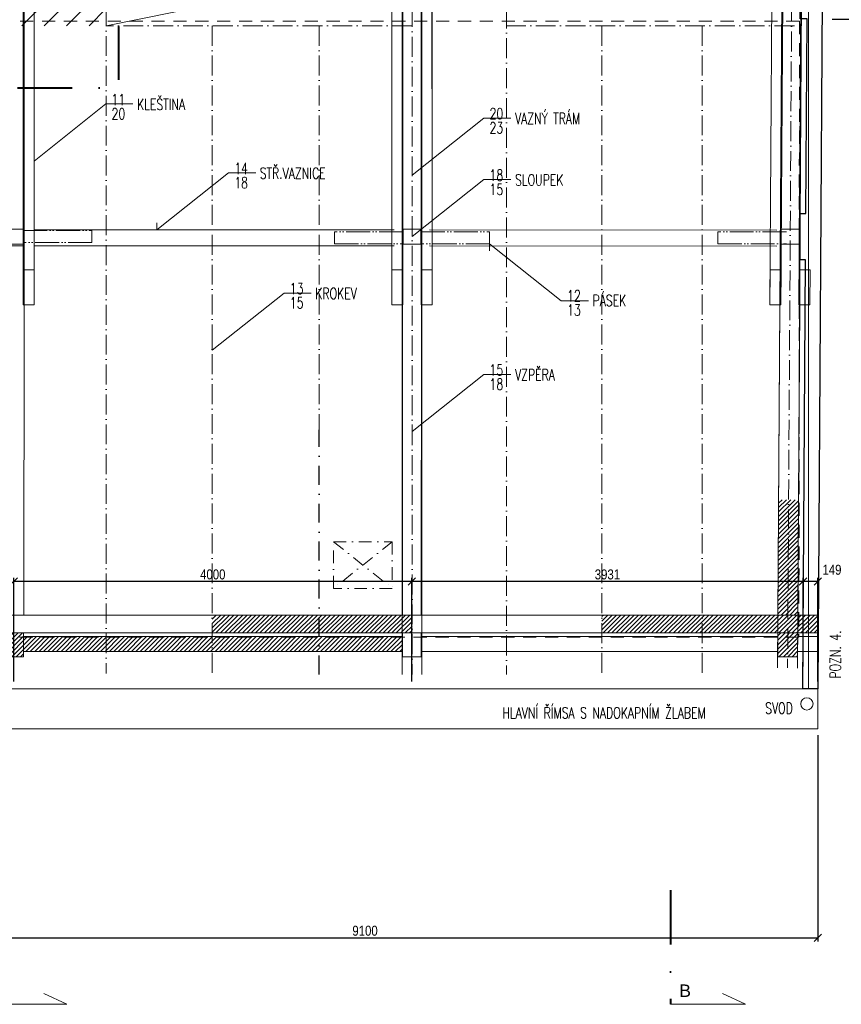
# Model space of a CAD drawing. Header units: millimetres. Extents: x -300958 to -108039, y 30118 to 292543.
# Tile 90 of 256: x -256303 to -248047, y 157646 to 167540. Entities that reach past the tile are written whole.
import ezdxf

# ---------------------------------------------------------------- set-up
doc = ezdxf.new("R2010")
doc.units = ezdxf.units.MM
doc.header["$MEASUREMENT"] = 0
for name, pattern in [('ACAD_ISO05W100', [33, 24, -3, 0, -3, 0, -3]), ('CADRA_SOLID', [0]), ('CERCHOVANA1', [6, 4, -1, 0, -1]), ('DASHDOT', [25.4, 12.7, -6.35, 0, -6.35]), ('Dashdot2', [12.7, 6.35, -3.175, 0, -3.175]), ('DGN Style 2', [879.857395, 527.914437, -351.942958]), ('DGN Style 4', [1094.119168, 546.717885, -273.358943, 0.683397, -273.358943])]:
    doc.linetypes.add(name, pattern=pattern)
doc.layers.get('0').update_dxf_attribs({"lineweight": 13})
doc.layers.get('Defpoints').update_dxf_attribs({"color": 3, "lineweight": 13})
for name, color, linetype, lineweight in [('A_Krokev', 134, 'CERCHOVANA1', 9), ('A_Pozednice', 102, 'Continuous', 9), ('A_Vazné trámy', 52, 'Continuous', 9), ('A_Vodorovné prvky krovu', 133, 'Continuous', 9), ('A_Řezy', 182, 'Continuous', 9), ('BOURÁNÍ', 40, 'Continuous', 13), ('C_Osy a klenby', 4, 'CERCHOVANA1', 5), ('C_Výměny', 40, 'DASHDOT', 30), ('dims', 7, 'Continuous', 9), ('legenda', 7, 'Continuous', 13), ('popis', 7, 'Continuous', 9), ('rez', 7, 'Continuous', 13), ('tenka', 7, 'Continuous', 13), ('výškové kóty', 7, 'Continuous', 13), ('walls', 7, 'Continuous', 13)]:
    doc.layers.add(name, color=color, linetype=linetype, lineweight=lineweight)
doc.styles.add('GENERATED_STYLE_8', font='arial.ttf')
doc.styles.add('STYLE-0', font='ARIALN.TTF')
doc.styles.add('Style-Arial', font='arial.ttf')
doc.dimstyles.new('arch', dxfattribs={"dimscale": 50, "dimtxt": 2.5, "dimasz": 2.5, "dimexe": 1.25, "dimexo": 0.9, "dimtad": 1, "dimdec": 0, "dimtxsty": 'STYLE-0', "dimblk": 'ARCHTICK', "dimcen": 2.5, "dimadec": 0, "dimazin": 0, "dimtfac": 1, "dimtdec": 0, "dimtmove": 2, "dimatfit": 3, "dimldrblk": 'ARCHTICK', "dimfxl": 0, "dimarcsym": 0})
pattern_1 = [(45, (363481.184, 113006.424), (-22.0970869, 22.0970869), [])]

# ---------------------------------------------------------------- blocks, each defined once
blk = doc.blocks.new('*U7')
at = {"layer": 'rez', "linetype": 'DGN Style 4', "lineweight": 40}
blk.add_line((-376.1, 573.9), (-376.1, -573.9), dxfattribs=at)
at = {"layer": 'rez', "linetype": 'Continuous', "lineweight": 0, "flags": 128}
blk.add_lwpolyline([(-376.1, -573.9), (376.1, -573.9), (146.2, -463.7)], dxfattribs=at)
blk = doc.blocks.new('_ArchTick')
at = {"color": 0, "linetype": 'ByBlock', "flags": 128}
blk.add_lwpolyline([(-0.5, -0.5), (0.5, 0.5)], dxfattribs=at)
blk = doc.blocks.new('*D12')
at = {"layer": 'Defpoints', "color": 0, "linetype": 'Continuous'}
for p in [(-248282.6, 160425), (-257382.6, 159175), (-248282.6, 158315.2)]:
    blk.add_point(p, dxfattribs=at)
at = {"layer": 'dims', "color": 0, "linetype": 'Continuous', "lineweight": -2}
for p, q in [((-248282.6, 160350), (-248282.6, 158277.7)), ((-257382.6, 159100), (-257382.6, 158277.7)), ((-257382.6, 158315.2), (-248282.6, 158315.2))]:
    blk.add_line(p, q, dxfattribs=at)
at = {"layer": 'dims', "color": 0, "linetype": 'Continuous', "lineweight": -2, "xscale": 75, "yscale": 75, "zscale": 75, "rotation": 180}
blk.add_blockref('_ArchTick', (-257382.6, 158315.2), dxfattribs=at)
at = {"layer": 'dims', "color": 0, "linetype": 'Continuous', "lineweight": -2, "xscale": 75, "yscale": 75, "zscale": 75}
blk.add_blockref('_ArchTick', (-248282.6, 158315.2), dxfattribs=at)
at = {"layer": 'dims', "color": 0, "linetype": 'Continuous', "insert": (-252832.6, 158385), "char_height": 100, "attachment_point": 5, "style": 'STYLE-0'}
blk.add_mtext('9100', dxfattribs=at)
blk = doc.blocks.new('*D14')
at = {"layer": 'Defpoints', "color": 0, "linetype": 'Continuous'}
for p in [(-248431.7, 161895.6), (-248431.7, 160965), (-248282.6, 160815)]:
    blk.add_point(p, dxfattribs=at)
at = {"layer": 'dims', "color": 0, "linetype": 'Continuous', "lineweight": -2}
for p, q in [((-248431.7, 161040), (-248431.7, 161933.1)), ((-248282.6, 161895.6), (-248431.7, 161895.6)), ((-248282.6, 160890), (-248282.6, 161933.1))]:
    blk.add_line(p, q, dxfattribs=at)
at = {"layer": 'dims', "color": 0, "linetype": 'Continuous', "lineweight": -2, "xscale": 75, "yscale": 75, "zscale": 75, "rotation": 180}
blk.add_blockref('_ArchTick', (-248431.7, 161895.6), dxfattribs=at)
at = {"layer": 'dims', "color": 0, "linetype": 'Continuous', "lineweight": -2, "xscale": 75, "yscale": 75, "zscale": 75}
blk.add_blockref('_ArchTick', (-248282.6, 161895.6), dxfattribs=at)
at = {"layer": 'dims', "color": 0, "linetype": 'Continuous', "insert": (-248141.1, 162012.3), "char_height": 100, "attachment_point": 5, "style": 'STYLE-0'}
blk.add_mtext('149', dxfattribs=at)
blk = doc.blocks.new('*D22')
at = {"layer": 'Defpoints', "color": 0, "linetype": 'Continuous'}
for p in [(-252362.6, 161895.6), (-248431.7, 160965), (-252362.6, 160815)]:
    blk.add_point(p, dxfattribs=at)
at = {"layer": 'dims', "color": 0, "linetype": 'Continuous', "lineweight": -2}
for p, q in [((-252362.6, 160890), (-252362.6, 161933.1)), ((-248431.7, 161895.6), (-252362.6, 161895.6)), ((-248431.7, 161040), (-248431.7, 161933.1))]:
    blk.add_line(p, q, dxfattribs=at)
at = {"layer": 'dims', "color": 0, "linetype": 'Continuous', "lineweight": -2, "xscale": 75, "yscale": 75, "zscale": 75, "rotation": 180}
blk.add_blockref('_ArchTick', (-252362.6, 161895.6), dxfattribs=at)
at = {"layer": 'dims', "color": 0, "linetype": 'Continuous', "lineweight": -2, "xscale": 75, "yscale": 75, "zscale": 75}
blk.add_blockref('_ArchTick', (-248431.7, 161895.6), dxfattribs=at)
at = {"layer": 'dims', "color": 0, "linetype": 'Continuous', "insert": (-250397.1, 161965.4), "char_height": 100, "attachment_point": 5, "style": 'STYLE-0'}
blk.add_mtext('3931', dxfattribs=at)
blk = doc.blocks.new('*D23')
at = {"layer": 'Defpoints', "color": 0, "linetype": 'Continuous'}
for p in [(-256362.6, 161895.6), (-256362.6, 160815), (-252362.6, 160815)]:
    blk.add_point(p, dxfattribs=at)
at = {"layer": 'dims', "color": 0, "linetype": 'Continuous', "lineweight": -2}
for p, q in [((-256362.6, 160890), (-256362.6, 161933.1)), ((-252362.6, 161895.6), (-256362.6, 161895.6)), ((-252362.6, 160890), (-252362.6, 161933.1))]:
    blk.add_line(p, q, dxfattribs=at)
at = {"layer": 'dims', "color": 0, "linetype": 'Continuous', "lineweight": -2, "xscale": 75, "yscale": 75, "zscale": 75, "rotation": 180}
blk.add_blockref('_ArchTick', (-256362.6, 161895.6), dxfattribs=at)
at = {"layer": 'dims', "color": 0, "linetype": 'Continuous', "lineweight": -2, "xscale": 75, "yscale": 75, "zscale": 75}
blk.add_blockref('_ArchTick', (-252362.6, 161895.6), dxfattribs=at)
at = {"layer": 'dims', "color": 0, "linetype": 'Continuous', "insert": (-254362.6, 161965.4), "char_height": 100, "attachment_point": 5, "style": 'STYLE-0'}
blk.add_mtext('4000', dxfattribs=at)
blk = doc.blocks.new('*D37')
at = {"layer": 'Defpoints', "color": 0, "linetype": 'Continuous'}
for p in [(-248215.3, 167545), (-247252.8, 167545), (-247843.9, 165355)]:
    blk.add_point(p, dxfattribs=at)
at = {"layer": 'dims', "color": 0, "linetype": 'Continuous', "lineweight": -2}
for p, q in [((-248140.3, 167545), (-247215.3, 167545)), ((-247252.8, 165355), (-247252.8, 167545)), ((-247768.9, 165355), (-247215.3, 165355))]:
    blk.add_line(p, q, dxfattribs=at)
at = {"layer": 'dims', "color": 0, "linetype": 'Continuous', "lineweight": -2, "xscale": 75, "yscale": 75, "zscale": 75}
for p, rotation in [((-247252.8, 167545), 90), ((-247252.8, 165355), 270)]:
    blk.add_blockref('_ArchTick', p, dxfattribs=dict(at, rotation=rotation))
at = {"layer": 'dims', "color": 0, "linetype": 'Continuous', "insert": (-247322.6, 166450), "char_height": 100, "attachment_point": 5, "rotation": 90, "style": 'STYLE-0'}
blk.add_mtext('2190', dxfattribs=at)
blk = doc.blocks.new('*D38')
at = {"layer": 'Defpoints', "color": 0, "linetype": 'Continuous'}
for p in [(-248220.9, 168005), (-247252.8, 168005), (-248215.3, 167545)]:
    blk.add_point(p, dxfattribs=at)
at = {"layer": 'dims', "color": 0, "linetype": 'Continuous', "lineweight": -2}
for p, q in [((-248145.9, 168005), (-247215.3, 168005)), ((-247252.8, 167545), (-247252.8, 168005)), ((-248140.3, 167545), (-247215.3, 167545))]:
    blk.add_line(p, q, dxfattribs=at)
at = {"layer": 'dims', "color": 0, "linetype": 'Continuous', "lineweight": -2, "xscale": 75, "yscale": 75, "zscale": 75}
for p, rotation in [((-247252.8, 168005), 90), ((-247252.8, 167545), 270)]:
    blk.add_blockref('_ArchTick', p, dxfattribs=dict(at, rotation=rotation))
at = {"layer": 'dims', "color": 0, "linetype": 'Continuous', "insert": (-247322.6, 167775), "char_height": 100, "attachment_point": 5, "rotation": 90, "style": 'STYLE-0'}
blk.add_mtext('460', dxfattribs=at)

msp = doc.modelspace()

# ---------------------------------------------------------------- hatches: boundary and pattern name
at = {"layer": 'C_Výměny', "linetype": 'CADRA_SOLID', "lineweight": 0, "ltscale": 0.5}
h = msp.add_hatch(dxfattribs=at)
h.set_pattern_fill('ANSI31', color=256, scale=50)
h.set_pattern_definition([(45, (219433.03, 17267.47), (-112.2532, 112.2532), [])])
h.paths.add_polyline_path([(-254367, 168937.7), (-255433.6, 168937.1), (-255433.6, 168101.9), (-254367, 168101.9)])
h.paths.add_polyline_path([(-255433.6, 168937.1), (-256027, 168936.8), (-255944.3, 168856.4), (-256014.1, 168784.8), (-256183.6, 168949.6), (-256280.2, 168854.2), (-256280.1, 167478.3), (-255433.6, 167478.7)])
h = msp.add_hatch(dxfattribs=at)
h.set_pattern_fill('ANSI31', color=256, scale=250)
h.paths.add_polyline_path([(-248576.5, 162716.5), (-248676.5, 162716.5), (-248683.6, 161557.8), (-248583.6, 161557.8)])
h.paths.add_polyline_path([(-248476.5, 162716.5), (-248576.5, 162716.5), (-248583.6, 161557.8), (-248483.6, 161557.8)])
h.paths.add_polyline_path([(-248484.7, 161377.8), (-248584.7, 161377.8), (-248585, 161335), (-248485, 161335)])
h.paths.add_polyline_path([(-248584.7, 161377.8), (-248684.7, 161377.8), (-248685, 161341.3), (-248585, 161341.3)])
h.paths.add_polyline_path([(-248585, 161341.3), (-248685, 161341.3), (-248685, 161335), (-248585, 161335)])
h.paths.add_polyline_path([(-248585, 161335), (-248685, 161335), (-248686.2, 161138.9), (-248586.2, 161138.9)])
h.paths.add_polyline_path([(-248485, 161335), (-248585, 161335), (-248586.2, 161138.9), (-248486.2, 161138.8)])
h = msp.add_hatch(dxfattribs=at)
h.set_pattern_fill('ANSI31', color=256, scale=250)
h.set_pattern_definition(pattern_1)
h.paths.add_polyline_path([(-248284.9, 161557.8), (-248464, 161557.8), (-248461.8, 161377.8), (-248284.9, 161377.8)])
h.paths.add_polyline_path([(-248464, 161557.8), (-249444.2, 161557.8), (-249444.2, 161377.8), (-248461.8, 161377.8)])
h.paths.add_polyline_path([(-249444.2, 161557.8), (-250454.2, 161557.8), (-250454.2, 161377.8), (-249444.2, 161377.8)])
h.paths.add_polyline_path([(-253294.6, 161557.8), (-254367, 161557.8), (-254367, 161377.8), (-253294.6, 161377.8)])
h.paths.add_polyline_path([(-252360.3, 161557.8), (-253294.6, 161557.8), (-253294.6, 161377.8), (-252360.3, 161377.8)])
h = msp.add_hatch(dxfattribs=at)
h.set_pattern_fill('ANSI31', color=256, scale=250)
h.set_pattern_definition(pattern_1)
h.paths.add_polyline_path([(-257334.1, 161341.3), (-257792.3, 161341.3), (-257641.4, 161191.3), (-257334.1, 161191.3)])
h.paths.add_polyline_path([(-256453.5, 161341.3), (-257334.1, 161341.3), (-257334.1, 161191.3), (-256453.5, 161191.3)])
h.paths.add_polyline_path([(-256356.7, 161377.8), (-256453.5, 161377.8), (-256453.5, 161138.1), (-256356.7, 161138.1)])
h.paths.add_polyline_path([(-256263.5, 161377.8), (-256356.7, 161377.8), (-256356.7, 161138.1), (-256263.5, 161138.1)])
h.paths.add_polyline_path([(-255433.6, 161341.3), (-256263.5, 161341.3), (-256263.5, 161191.3), (-255433.6, 161191.3)])
h.paths.add_polyline_path([(-254367, 161341.3), (-255433.6, 161341.3), (-255433.6, 161191.3), (-254367, 161191.3)])
h.paths.add_polyline_path([(-253294.6, 161341.3), (-254367, 161341.3), (-254367, 161191.3), (-253294.6, 161191.3)])
h.paths.add_polyline_path([(-252457.1, 161341.3), (-253294.6, 161341.3), (-253294.6, 161191.3), (-252457.1, 161191.3)])

# ---------------------------------------------------------------- linework, layer by layer
at = {"layer": 'A_Krokev', "ltscale": 50}
for p, q in [((-255433.6, 176978.6), (-255433.6, 160969.8)), ((-252360.3, 176970.5), (-252360.3, 160961.8)), ((-248531, 170121.5), (-248586.9, 161026.3)), ((-251411.1, 170053.8), (-251411.1, 160961.8)), ((-254367, 167478.7), (-254367, 160961.8)), ((-253294.6, 167478.7), (-253294.6, 163418.4)), ((-250454.2, 167478.7), (-250454.2, 160961.8)), ((-249444.2, 167478.7), (-249444.2, 160961.8))]:
    msp.add_line(p, q, dxfattribs=at)
for points in [[(-252360.3, 167478.7), (-255433.6, 167478.7)], [(-248517.1, 167478.7), (-251411.1, 167478.7)]]:
    msp.add_lwpolyline(points, dxfattribs=at)
at = {"layer": 'A_Pozednice', "ltscale": 0.4}
for points in [[(-252457.1, 161341.3), (-256263.5, 161341.3)], [(-248685, 161341.3), (-252267.1, 161341.3)], [(-248485.9, 161192), (-248285.5, 161191.3), (-248285.5, 161341.3), (-248484.9, 161342)], [(-256263.5, 161191.3), (-252457.1, 161191.3)], [(-252267.1, 161191.3), (-248685.9, 161192.1)]]:
    msp.add_lwpolyline(points, dxfattribs=at)
at = {"layer": 'A_Vazné trámy', "ltscale": 0.4}
for points in [[(-256259.1, 164675.6), (-256259.5, 161557.8)], [(-252457.1, 161557.8), (-252456.7, 164675.6)], [(-252266.6, 164675.6), (-252267.1, 161557.8)], [(-248683.6, 161558.6), (-248664.5, 164675.6)], [(-248464.5, 164675.8), (-248483.6, 161557.8)], [(-256263.5, 161377.8), (-256263.5, 161138.1), (-256453.5, 161138.1), (-256453.5, 161377.8)], [(-252267.1, 161377.8), (-252267.1, 161138.1), (-252457.1, 161138.1), (-252457.1, 161377.8)], [(-248484.7, 161377.8), (-248486.2, 161138.8), (-248686.2, 161138.9), (-248684.7, 161377.8)]]:
    msp.add_lwpolyline(points, dxfattribs=at)
at = {"layer": 'A_Vodorovné prvky krovu'}
for p, q in [((-252460.3, 176970.5), (-252460.3, 160961.8)), ((-252260.3, 176970.5), (-252260.3, 160961.8)), ((-252562.1, 173348.8), (-252562.1, 164675.6)), ((-252452.1, 173348.8), (-252452.1, 164675.6)), ((-252158.4, 173348.8), (-252158.4, 164675.6)), ((-248284.9, 161557.8), (-248284.9, 161377.8))]:
    msp.add_line(p, q, dxfattribs=at)
at = {"layer": 'A_Vodorovné prvky krovu', "ltscale": 0.4}
for p, q in [((-248731, 170121.5), (-248764.5, 164675.7)), ((-248631, 170121.5), (-248686.9, 161026.9)), ((-248621, 170121.5), (-248654.5, 164675.6)), ((-248431, 170121.5), (-248486.9, 161025.6)), ((-248440.1, 170121.5), (-248473.5, 164675.8))]:
    msp.add_line(p, q, dxfattribs=at)
at = {"layer": 'A_Vodorovné prvky krovu'}
for points in [[(-248405.1, 176548.9), (-264068.5, 176548.9), (-264068.5, 160214.6), (-257934.8, 160214.6), (-257934.8, 161377.8), (-248284.9, 161377.8)], [(-248405.1, 176548.9), (-264068.5, 176548.9), (-264068.5, 160214.6), (-257934.8, 160214.6), (-257934.8, 161377.8), (-248284.9, 161377.8)], [(-248405.1, 176368.9), (-263888.5, 176368.9), (-263888.5, 160394.6), (-258114.8, 160394.6), (-258114.8, 161557.8), (-248284.9, 161557.8)], [(-248405.1, 176368.9), (-263888.5, 176368.9), (-263888.5, 160394.6), (-258114.8, 160394.6), (-258114.8, 161557.8), (-248284.9, 161557.8)], [(-252269.5, 173348.8), (-252269.5, 164675.6), (-252159.5, 164675.6), (-252159.8, 169016.4)], [(-256158.5, 168925.3), (-256158.5, 164675.6)], [(-256268.5, 168865.7), (-256268.5, 164675.6)], [(-256259.2, 168874.9), (-256259.1, 164675.6)]]:
    msp.add_lwpolyline(points, dxfattribs=at)
at = {"layer": 'A_Vodorovné prvky krovu', "ltscale": 0.4}
for points in [[(-256158.5, 165428.6), (-252540.8, 165427.2)], [(-252183.5, 165427.1), (-248696.4, 165425.8)], [(-256259.1, 165268.6), (-256459.1, 165268.7)], [(-252540.8, 165267.2), (-256158.5, 165268.6)], [(-248694.7, 165265.8), (-252183.5, 165267.1)]]:
    msp.add_lwpolyline(points, dxfattribs=at)
at = {"layer": 'A_Řezy', "ltscale": 0.4}
for points in [[(-256448.5, 165433.9), (-256268.5, 165433.9), (-256268.5, 165283.9), (-256448.5, 165283.9)], [(-252450.3, 165435.4), (-252270.3, 165435.4), (-252270.3, 165285.4), (-252450.3, 165285.4)], [(-248650.3, 165435.5), (-248470.3, 165435.5), (-248470.3, 165285.5), (-248650.3, 165285.5)]]:
    msp.add_lwpolyline(points, close=True, dxfattribs=at)
at = {"layer": 'A_Řezy'}
for points in [[(-256158.5, 164675.6), (-256268.5, 164675.6), (-256268.5, 165028.1), (-256158.5, 165028.1)], [(-252452.1, 164675.6), (-252562.1, 164675.6), (-252562.1, 165028.1), (-252452.1, 165028.1)], [(-252159.5, 164675.6), (-252269.5, 164675.6), (-252269.5, 165028), (-252159.5, 165028)], [(-248654.5, 164675.6), (-248764.5, 164675.7), (-248762.3, 165028.1), (-248652.3, 165028.1)], [(-248363.5, 164675.8), (-248473.5, 164675.8), (-248471.4, 165028.2), (-248361.4, 165028.2)]]:
    msp.add_lwpolyline(points, close=True, dxfattribs=at)
at = {"layer": 'BOURÁNÍ', "linetype": 'ACAD_ISO05W100', "ltscale": 10}
for points in [[(-256265.9, 165422.2), (-255577.2, 165422.5), (-255577.2, 165302.1), (-256265.9, 165302.1)], [(-252451, 165406.7), (-253139.7, 165407.1), (-253139.7, 165286.7), (-252451, 165286.7)], [(-252269.5, 165406.7), (-251580.8, 165407.1), (-251580.8, 165286.7), (-252269.5, 165286.7)], [(-248598.5, 165407.4), (-249287.2, 165407.8), (-249287.2, 165287.4), (-248598.5, 165287.4)]]:
    msp.add_lwpolyline(points, dxfattribs=at)
at = {"layer": 'C_Osy a klenby', "linetype": 'Dashdot2', "ltscale": 20}
for p, q in [((-252558.9, 162294.1), (-253148.8, 161826.1)), ((-253148.8, 162294.1), (-252558.9, 161826.1))]:
    msp.add_line(p, q, dxfattribs=at)
msp.add_lwpolyline([(-252558.9, 161826.1), (-253148.8, 161826.1), (-253148.8, 162294.1), (-252558.9, 162294.1)], close=True, dxfattribs=at)
at = {"layer": 'C_Výměny', "ltscale": 15}
msp.add_line((-253294.6, 160961.8), (-253294.6, 163418.4), dxfattribs=at)
at = {"layer": 'rez', "linetype": 'DGN Style 4', "lineweight": 40, "flags": 128}
msp.add_lwpolyline([(-256732.6, 166171.7), (-256732.6, 166856.7), (-255307.6, 166856.7), (-255307.6, 167472.7)], dxfattribs=at)
at = {"layer": 'tenka', "linetype": 'Continuous'}
for p, q in [((-248375.4, 160815), (-248375.4, 170476.9)), ((-255433.6, 167478.7), (-252360.3, 168101.9))]:
    msp.add_line(p, q, dxfattribs=at)
at = {"layer": 'tenka', "linetype": 'DGN Style 2', "lineweight": 0, "ltscale": 0.25}
for p, q in [((-248467.6, 167525), (-257372.6, 167525)), ((-248467.6, 167525), (-248472.6, 161335)), ((-248472.6, 161335), (-257372.6, 161335))]:
    msp.add_line(p, q, dxfattribs=at)
at = {"layer": 'tenka', "linetype": 'ACAD_ISO05W100', "lineweight": 0, "ltscale": 25}
msp.add_line((-248282.6, 160415), (-248282.6, 160815), dxfattribs=at)
at = {"layer": 'tenka', "linetype": 'Continuous', "lineweight": 0, "flags": 128}
msp.add_lwpolyline([(-248182.6, 177495), (-265032.6, 177495), (-265032.6, 159245), (-256982.6, 159245), (-256982.6, 160415), (-248282.6, 160415)], dxfattribs=at)
at = {"layer": 'tenka', "linetype": 'Continuous', "flags": 128}
msp.add_lwpolyline([(-248182.6, 177095), (-264632.6, 177095), (-264632.6, 159645), (-257382.6, 159645), (-257382.6, 160815), (-248282.6, 160815)], dxfattribs=at)
at = {"layer": 'tenka', "linetype": 'Continuous'}
msp.add_circle((-248392.6, 160665), 62.5, dxfattribs=at)
at = {"layer": 'výškové kóty', "linetype": 'Continuous', "flags": 128}
for points in [[(-255164.8, 166693), (-255437.9, 166693), (-256158.5, 166119.6), (-256158.5, 166190.1)], [(-251366.6, 166551.5), (-251639.7, 166551.5), (-252360.3, 165978.1), (-252360.3, 166048.6)], [(-253931.1, 166001.2), (-254204.2, 166001.2), (-254924.8, 165427.9), (-254924.8, 165498.3)], [(-251366.6, 165933.8), (-251639.7, 165933.8), (-252360.3, 165360.4), (-252360.3, 165430.9)], [(-250587.2, 164713.4), (-250860.3, 164713.4), (-251580.9, 165286.8), (-251580.9, 165216.3)], [(-253373.3, 164793.5), (-253646.4, 164793.5), (-254367, 164220.2), (-254367, 164290.6)], [(-251366.6, 163976.2), (-251639.7, 163976.2), (-252360.3, 163402.8), (-252360.3, 163473.3)]]:
    msp.add_lwpolyline(points, dxfattribs=at)
at = {"layer": 'walls', "linetype": 'Continuous', "lineweight": 30}
msp.add_lwpolyline([(-250732.6, 170426.3), (-248223.6, 170426.3), (-248282.6, 160815), (-248432.6, 160815), (-248406.1, 165126), (-248460.3, 165126), (-248460.3, 165591.7), (-248403.2, 165592.7), (-248391.2, 167547.6), (-248460.3, 167547.6), (-248460.3, 168004.8), (-248388.4, 168004.9), (-248376.2, 169995)], dxfattribs=at)

# ---------------------------------------------------------------- block references
at = {"layer": 'rez', "linetype": 'DGN Style 4', "lineweight": 40}
for p in [(-256206.5, 158220.3), (-249385.6, 158220.3)]:
    msp.add_blockref('*U7', p, dxfattribs=at)

# ---------------------------------------------------------------- texts
at = {"layer": 'legenda', "linetype": 'Continuous', "lineweight": 0, "char_height": 112, "attachment_point": 4, "style": 'Style-Arial'}
for s, insert, rotation, line_spacing_factor in [('{\\Fromans|c238;\\W0.71429;11\\P20\\H1.3914x; }', (-255379.6, 166665.7), 0.00116, 0.765173), ('{\\Fromans|c238;\\W0.71429;KLEŠTINA}', (-255124, 166688.7), 0.00116, 0.765173), ('{\\Fromans|c238;\\W0.71429;20\\P23\\H1.3914x; }', (-251581.4, 166524.2), 0.00116, 0.765173), ('{\\Fromans|c238;\\W0.71429;VAZNÝ TRÁM}', (-251325.7, 166547.3), 0.00116, 0.765173), ('{\\Fromans|c238;\\W0.71429;14\\P18\\H1.3914x; }', (-254145.9, 165974), 0.00116, 0.765173), ('{\\Fromans|c238;\\W0.71429;STŘ.VAZNICE}', (-253890.3, 165997), 0.00116, 0.765173), ('{\\Fromans|c238;\\W0.71429;18\\P15\\H1.3914x; }', (-251581.4, 165906.5), 0.00116, 0.765173), ('{\\Fromans|c238;\\W0.71429;SLOUPEK}', (-251325.7, 165929.5), 0.00116, 0.765173), ('{\\Fromans|c238;\\W0.71429;13\\P15\\H1.3914x; }', (-253588.1, 164766.3), 0.00116, 0.765173), ('{\\Fromans|c238;\\W0.71429;KROKEV}', (-253332.5, 164789.3), 0.00116, 0.765173), ('{\\Fromans|c238;\\W0.71429;12\\P13\\H1.3914x; }', (-250802, 164693.8), 359.99884, 0.765173), ('{\\Fromans|c238;\\W0.71429;PÁSEK}', (-250546.4, 164717.7), 359.99884, 0.765173), ('{\\Fromans|c238;\\W0.71429;15\\P18\\H1.3914x; }', (-251581.4, 163948.9), 0.00116, 0.765173), ('{\\Fromans|c238;\\W0.71429;VZPĚRA}', (-251325.7, 163972), 0.00116, 0.765173), ('\\Fromans.shx;\\H1.000000x;\\W0.714290;POZN. 4.', (-248107.4, 160919.4), 90.00116, 0.768246)]:
    msp.add_mtext(s, dxfattribs=dict(at, insert=insert, rotation=rotation, line_spacing_factor=line_spacing_factor))
at = {"layer": 'popis', "linetype": 'Continuous', "char_height": 112, "attachment_point": 4, "rotation": 0.00116, "line_spacing_factor": 0.765173, "style": 'Style-Arial'}
for s, insert in [('{\\Fromans|c238;\\W0.71429;SVOD}', (-248811.7, 160621.9)), ('{\\Fromans|c238;\\W0.71429;HLAVNÍ ŘÍMSA S NADOKAPNÍM ŽLABEM}', (-251453, 160574.2))]:
    msp.add_mtext(s, dxfattribs=dict(at, insert=insert))
at = {"layer": 'rez', "linetype": 'Continuous', "lineweight": 0, "insert": (-249674.2, 157720.7), "char_height": 125, "width": 353.127, "attachment_point": 7, "style": 'GENERATED_STYLE_8'}
msp.add_mtext('B', dxfattribs=at)

# ---------------------------------------------------------------- dimensions: what is measured, and where the dimension line sits
at = {"layer": 'dims', "linetype": 'Continuous'}
for base, p1, p2, angle, picture, middle in [((-247252.8, 168005), (-248215.3, 167545), (-248220.9, 168005), 90, '*D38', (-247322.6, 167775)), ((-247252.8, 167545), (-247843.9, 165355), (-248215.3, 167545), 90, '*D37', (-247322.6, 166450)), ((-256362.6, 161895.6), (-252362.6, 160815), (-256362.6, 160815), 180, '*D23', (-254362.6, 161965.4)), ((-252362.6, 161895.6), (-248431.7, 160965), (-252362.6, 160815), 180, '*D22', (-250397.1, 161965.4))]:
    dim = msp.add_linear_dim(base=base, p1=p1, p2=p2, angle=angle, dimstyle='arch', override={"dimtxt": 2, "dimasz": 1.5, "dimexe": 0.75, "dimexo": 1.5, "dimgap": 0.375, "dimcen": 0.001}, dxfattribs=at)
    dim.commit()
    dim.dimension.update_dxf_attribs({"geometry": picture, "text_midpoint": middle})
dim = msp.add_linear_dim(base=(-248431.7, 161895.6), p1=(-248282.6, 160815), p2=(-248431.7, 160965), angle=180, dimstyle='arch', override={"dimtxt": 2, "dimasz": 1.5, "dimexe": 0.75, "dimexo": 1.5, "dimgap": 0.375, "dimcen": 0.001}, dxfattribs=at)
dim.commit()
dim.dimension.update_dxf_attribs({"geometry": '*D14', "text_midpoint": (-248141.1, 162012.3), "dimtype": 160})
dim = msp.add_linear_dim(base=(-248282.6, 158315.2), p1=(-257382.6, 159175), p2=(-248282.6, 160425), dimstyle='arch', override={"dimtxt": 2, "dimasz": 1.5, "dimexe": 0.75, "dimexo": 1.5, "dimgap": 0.375, "dimcen": 0.05}, dxfattribs=at)
dim.commit()
dim.dimension.update_dxf_attribs({"geometry": '*D12', "text_midpoint": (-252832.6, 158385)})

doc.saveas('drawing.dxf')
